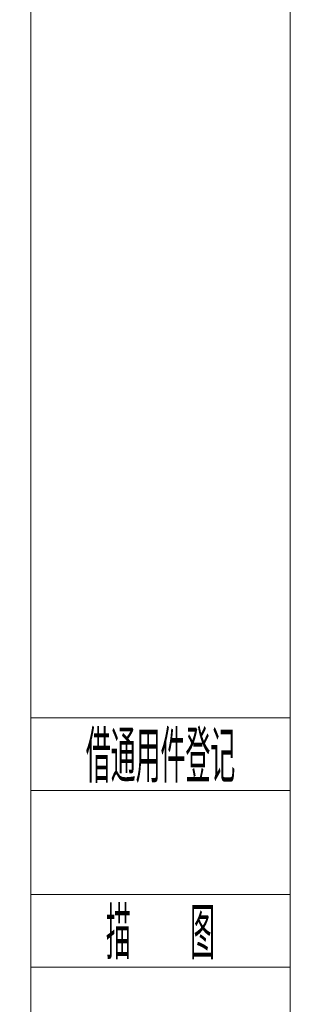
# Model space of a CAD drawing. Header units: millimetres. Extents: x 4180 to 7964, y -765 to 3096.
# Tile 2 of 30: x 4180 to 4532, y 268 to 1500. Entities that reach past the tile are written whole.
import ezdxf
from ezdxf.enums import TextEntityAlignment as Align

# ---------------------------------------------------------------- set-up
doc = ezdxf.new("R2010")
doc.units = ezdxf.units.MM
for name, color, linetype, lineweight in [('1轮廓实线层', 7, 'Continuous', 18), ('2细线层', 4, 'Continuous', 13), ('6文字层', 3, 'Continuous', 13), ('图框层', 7, 'Continuous', 18)]:
    doc.layers.add(name, color=color, linetype=linetype, lineweight=lineweight)
doc.styles.add('PC_TEXTSTYLE', font='ISOCP.SHX', dxfattribs={"width": 0.707, "bigfont": 'GBCBIG.SHX'})

# ---------------------------------------------------------------- blocks, each defined once
blk = doc.blocks.new('ZwmFrameMain_A4^_^无分区图框^_^portrait')
at = {"layer": '1轮廓实线层'}
blk.add_line((0, 0), (0, 287), dxfattribs=at)
at = {"layer": '2细线层'}
blk.add_line((-25, -5), (-25, 292), dxfattribs=at)
blk = doc.blocks.new('ZwmFrameMain_附加栏')
at = {"layer": '2细线层'}
for p, q in [((-25, 102), (0, 102)), ((-25, 95), (0, 95)), ((-25, 85), (0, 85)), ((-25, 78), (0, 78))]:
    blk.add_line(p, q, dxfattribs=at)
at = {"layer": '6文字层', "color": 3, "style": 'PC_TEXTSTYLE'}
for s, width, p in [('借通用件登记', 0.667, (-12.5, 98.5)), ('描   图', 0.6667, (-12.5, 81.5))]:
    blk.add_text(s, height=5, dxfattribs=dict(at, width=width)).set_placement(p, align=Align.MIDDLE)
at = {"layer": '6文字层', "style": 'PC_TEXTSTYLE'}
for tag, width, p, p2 in [('借通用件登记', 0.671328, (-23.445, 86.356), (-1.254, 86.356)), ('描图', 2.120922, (-23.445, 69.36), (-1.254, 69.36)), ('校图', 2.149976, (-23.749, 52.06), (-1.254, 52.06)), ('旧底图总号', 0.761452, (-22.837, 35.67), (-1.862, 35.67)), ('签字', 2.026939, (-23.141, 18.37), (-1.558, 18.37)), ('日期', 1.89999, (-22.837, 1.374), (-2.166, 1.374))]:
    blk.add_attdef(tag, text='', height=5, dxfattribs=dict(at, width=width)).set_placement(p, p2, align=Align.FIT)

msp = doc.modelspace()

# ---------------------------------------------------------------- block references
at = {"layer": '图框层', "xscale": 13, "yscale": 13, "zscale": 13}
for name in ['ZwmFrameMain_A4^_^无分区图框^_^portrait', 'ZwmFrameMain_附加栏']:
    msp.add_blockref(name, (4519.08, -699.72), dxfattribs=at)

doc.saveas('drawing.dxf')
